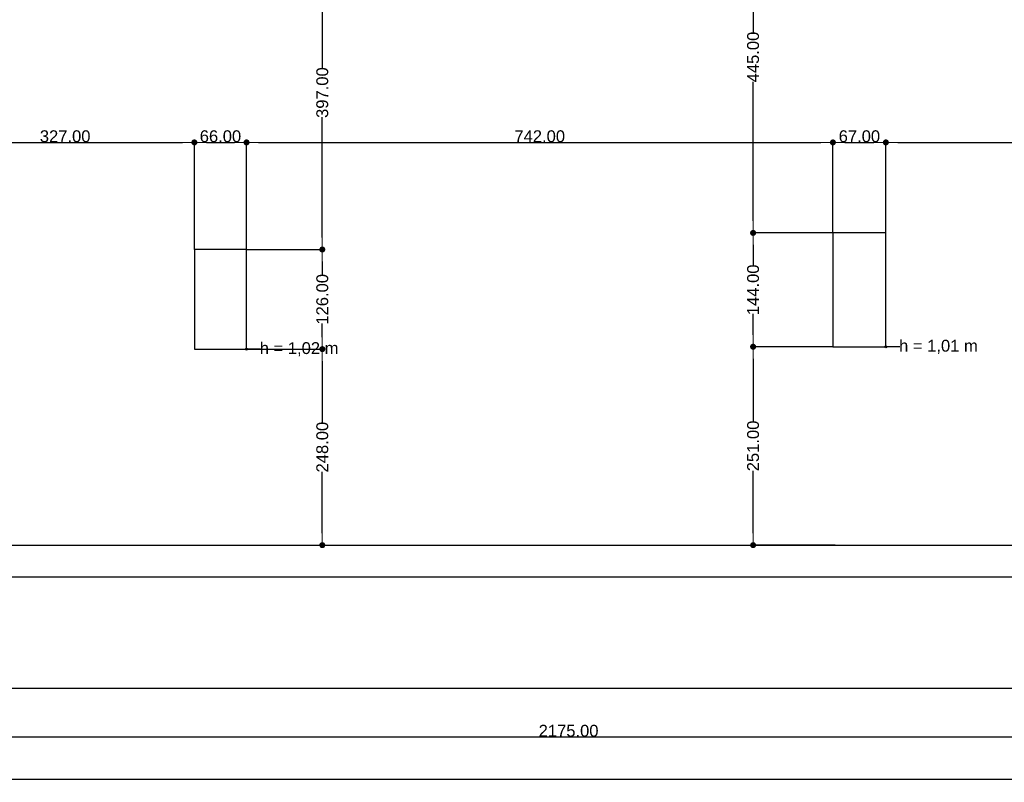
# Model space of a CAD drawing. Header units: millimetres. Extents: x -175445 to -20415, y -559200 to 231527.
# Tile 108 of 256: x -94265 to -81806, y -249072 to -239425. Entities that reach past the tile are written whole.
import ezdxf

# ---------------------------------------------------------------- set-up
doc = ezdxf.new("R2010")
doc.units = ezdxf.units.MM
doc.header["$MEASUREMENT"] = 0
doc.linetypes.add('Wipeout_Contour', pattern=[1000, 0, -1000])
for name, color, linetype in [('Linia', 7, 'Continuous'), ('Strop', 7, 'Continuous'), ('Słup', 7, 'Continuous'), ('Tekst', 7, 'Continuous'), ('Wymiary', 63, 'Continuous')]:
    doc.layers.add(name, color=color, linetype=linetype)
doc.styles.add('Arial', font='txt')
doc.styles.add('Times new roman', font='txt')
doc.dimstyles.new('GENERATED_STYLE__1', dxfattribs={"dimtxt": 150, "dimasz": 152, "dimexe": 0.18, "dimexo": 0, "dimgap": 0.09, "dimtad": 1, "dimtih": 1, "dimtoh": 1, "dimlfac": 0.1, "dimzin": 0, "dimdsep": 46, "dimtxsty": 'Arial', "dimblk": 'ARROWHEAD_11', "dimblk1": 'ARROWHEAD_11', "dimblk2": 'ARROWHEAD_11', "dimcen": 0.09, "dimclrd": 114, "dimclre": 114, "dimclrt": 114, "dimazin": 0, "dimtfac": 1, "dimtdec": 4, "dimtmove": 0, "dimatfit": 3, "dimfxl": 1, "dimtolj": 1, "dimtzin": 0, "dimarcsym": 0})
doc.dimstyles.new('GENERATED_STYLE__2', dxfattribs={"dimtxt": 150, "dimasz": 152, "dimexe": 0.18, "dimexo": 0, "dimgap": 0.09, "dimtad": 1, "dimlfac": 0.1, "dimzin": 0, "dimdsep": 46, "dimtxsty": 'Arial', "dimblk": 'ARROWHEAD_11', "dimblk1": 'ARROWHEAD_11', "dimblk2": 'ARROWHEAD_11', "dimcen": 0.09, "dimclrd": 114, "dimclre": 114, "dimclrt": 114, "dimazin": 0, "dimtfac": 1, "dimtdec": 4, "dimtmove": 0, "dimatfit": 3, "dimfxl": 1, "dimtolj": 1, "dimtzin": 0, "dimarcsym": 0})

# ---------------------------------------------------------------- blocks, each defined once
blk = doc.blocks.new('ARROWHEAD_11')
at = {"color": 0, "linetype": 'Continuous', "lineweight": 0}
blk.add_line((0, 0), (-1, 0), dxfattribs=at)
at = {"color": 0, "linetype": 'Continuous', "lineweight": 0, "const_width": 0.25, "flags": 128}
blk.add_lwpolyline([(-0.125, 0, 1), (0.125, 0, 1)], format="xyb", close=True, dxfattribs=at)
blk = doc.blocks.new('*D3994')
at = {"layer": 'Defpoints', "color": 0}
for p in [(-92055, -240977), (-95325, -241602), (-92055, -242332)]:
    blk.add_point(p, dxfattribs=at)
at = {"layer": 'Wymiary', "color": 114, "lineweight": -2}
for p, q in [((-95325, -241602), (-95325, -240977)), ((-95173, -240977), (-92207, -240977)), ((-92055, -242332), (-92055, -240977))]:
    blk.add_line(p, q, dxfattribs=at)
at = {"layer": 'Wymiary', "color": 114, "lineweight": -2, "xscale": 152, "yscale": 152, "zscale": 152, "rotation": 180}
blk.add_blockref('ARROWHEAD_11', (-95325, -240977), dxfattribs=at)
at = {"layer": 'Wymiary', "color": 114, "lineweight": -2, "xscale": 152, "yscale": 152, "zscale": 152}
blk.add_blockref('ARROWHEAD_11', (-92055, -240977), dxfattribs=at)
at = {"layer": 'Wymiary', "color": 114, "lineweight": 13, "insert": (-93690, -240900), "char_height": 150, "attachment_point": 5, "style": 'Arial'}
blk.add_mtext('\\A1;327.00', dxfattribs=at)
blk = doc.blocks.new('*D3995')
at = {"layer": 'Defpoints', "color": 0}
for p in [(-91395, -240977), (-92055, -242332), (-91395, -242332)]:
    blk.add_point(p, dxfattribs=at)
at = {"layer": 'Wymiary', "color": 114, "lineweight": -2}
for p, q in [((-92055, -242332), (-92055, -240977)), ((-91903, -240977), (-91547, -240977)), ((-91395, -242332), (-91395, -240977))]:
    blk.add_line(p, q, dxfattribs=at)
at = {"layer": 'Wymiary', "color": 114, "lineweight": -2, "xscale": 152, "yscale": 152, "zscale": 152, "rotation": 180}
blk.add_blockref('ARROWHEAD_11', (-92055, -240977), dxfattribs=at)
at = {"layer": 'Wymiary', "color": 114, "lineweight": -2, "xscale": 152, "yscale": 152, "zscale": 152}
blk.add_blockref('ARROWHEAD_11', (-91395, -240977), dxfattribs=at)
at = {"layer": 'Wymiary', "color": 114, "lineweight": 13, "insert": (-91725, -240900), "char_height": 150, "attachment_point": 5, "style": 'Arial'}
blk.add_mtext('\\A1;66.00', dxfattribs=at)
blk = doc.blocks.new('*D3996')
at = {"layer": 'Defpoints', "color": 0}
for p in [(-83975, -240977), (-83975, -242122), (-91395, -242332)]:
    blk.add_point(p, dxfattribs=at)
at = {"layer": 'Wymiary', "color": 114, "lineweight": -2}
for p, q in [((-91395, -242332), (-91395, -240977)), ((-91243, -240977), (-84127, -240977)), ((-83975, -242122), (-83975, -240977))]:
    blk.add_line(p, q, dxfattribs=at)
at = {"layer": 'Wymiary', "color": 114, "lineweight": -2, "xscale": 152, "yscale": 152, "zscale": 152, "rotation": 180}
blk.add_blockref('ARROWHEAD_11', (-91395, -240977), dxfattribs=at)
at = {"layer": 'Wymiary', "color": 114, "lineweight": -2, "xscale": 152, "yscale": 152, "zscale": 152}
blk.add_blockref('ARROWHEAD_11', (-83975, -240977), dxfattribs=at)
at = {"layer": 'Wymiary', "color": 114, "lineweight": 13, "insert": (-87685, -240900), "char_height": 150, "attachment_point": 5, "style": 'Arial'}
blk.add_mtext('\\A1;742.00', dxfattribs=at)
blk = doc.blocks.new('*D3997')
at = {"layer": 'Defpoints', "color": 0}
for p in [(-83305, -240977), (-83975, -242122), (-83305, -242122)]:
    blk.add_point(p, dxfattribs=at)
at = {"layer": 'Wymiary', "color": 114, "lineweight": -2}
for p, q in [((-83975, -242122), (-83975, -240977)), ((-83823, -240977), (-83457, -240977)), ((-83305, -242122), (-83305, -240977))]:
    blk.add_line(p, q, dxfattribs=at)
at = {"layer": 'Wymiary', "color": 114, "lineweight": -2, "xscale": 152, "yscale": 152, "zscale": 152, "rotation": 180}
blk.add_blockref('ARROWHEAD_11', (-83975, -240977), dxfattribs=at)
at = {"layer": 'Wymiary', "color": 114, "lineweight": -2, "xscale": 152, "yscale": 152, "zscale": 152}
blk.add_blockref('ARROWHEAD_11', (-83305, -240977), dxfattribs=at)
at = {"layer": 'Wymiary', "color": 114, "lineweight": 13, "insert": (-83640, -240900), "char_height": 150, "attachment_point": 5, "style": 'Arial'}
blk.add_mtext('\\A1;67.00', dxfattribs=at)
blk = doc.blocks.new('*D3998')
at = {"layer": 'Defpoints', "color": 0}
for p in [(-78065, -240977), (-78065, -241362), (-83305, -242122)]:
    blk.add_point(p, dxfattribs=at)
at = {"layer": 'Wymiary', "color": 114, "lineweight": -2}
for p, q in [((-83305, -242122), (-83305, -240977)), ((-83153, -240977), (-78217, -240977)), ((-78065, -241362), (-78065, -240977))]:
    blk.add_line(p, q, dxfattribs=at)
at = {"layer": 'Wymiary', "color": 114, "lineweight": -2, "xscale": 152, "yscale": 152, "zscale": 152, "rotation": 180}
blk.add_blockref('ARROWHEAD_11', (-83305, -240977), dxfattribs=at)
at = {"layer": 'Wymiary', "color": 114, "lineweight": -2, "xscale": 152, "yscale": 152, "zscale": 152}
blk.add_blockref('ARROWHEAD_11', (-78065, -240977), dxfattribs=at)
at = {"layer": 'Wymiary', "color": 114, "lineweight": 13, "insert": (-80685, -240900), "char_height": 150, "attachment_point": 5, "style": 'Arial'}
blk.add_mtext('\\A1;524.00', dxfattribs=at)
blk = doc.blocks.new('*D4056')
at = {"layer": 'Defpoints', "color": 0}
for p in [(-91395, -243592), (-90436, -243592), (-90491, -246072)]:
    blk.add_point(p, dxfattribs=at)
at = {"layer": 'Wymiary', "color": 114, "lineweight": -2}
for p, q in [((-91395, -243592), (-90436, -243592)), ((-90436, -243744), (-90436, -244520)), ((-90436, -245920), (-90436, -245145)), ((-90491, -246072), (-90436, -246072))]:
    blk.add_line(p, q, dxfattribs=at)
at = {"layer": 'Wymiary', "color": 114, "lineweight": -2, "xscale": 152, "yscale": 152, "zscale": 152}
for p, rotation in [((-90436, -243592), 90), ((-90436, -246072), 270)]:
    blk.add_blockref('ARROWHEAD_11', p, dxfattribs=dict(at, rotation=rotation))
at = {"layer": 'Wymiary', "color": 114, "lineweight": 13, "insert": (-90436, -244832), "char_height": 150, "attachment_point": 5, "rotation": 90, "style": 'Arial'}
blk.add_mtext('\\A1;248.00', dxfattribs=at)
blk = doc.blocks.new('*D4057')
at = {"layer": 'Defpoints', "color": 0}
for p in [(-91395, -242332), (-90436, -242332), (-91395, -243592)]:
    blk.add_point(p, dxfattribs=at)
at = {"layer": 'Wymiary', "color": 114, "lineweight": -2}
for p, q in [((-91395, -242332), (-90436, -242332)), ((-90436, -242484), (-90436, -242658)), ((-90436, -243440), (-90436, -243267)), ((-91395, -243592), (-90436, -243592))]:
    blk.add_line(p, q, dxfattribs=at)
at = {"layer": 'Wymiary', "color": 114, "lineweight": -2, "xscale": 152, "yscale": 152, "zscale": 152}
for p, rotation in [((-90436, -242332), 90), ((-90436, -243592), 270)]:
    blk.add_blockref('ARROWHEAD_11', p, dxfattribs=dict(at, rotation=rotation))
at = {"layer": 'Wymiary', "color": 114, "lineweight": 13, "insert": (-90436, -242962), "char_height": 150, "attachment_point": 5, "rotation": 90, "style": 'Arial'}
blk.add_mtext('\\A1;126.00', dxfattribs=at)
blk = doc.blocks.new('*D4058')
at = {"layer": 'Defpoints', "color": 0}
for p in [(-90775, -238362), (-90436, -238362), (-91395, -242332)]:
    blk.add_point(p, dxfattribs=at)
at = {"layer": 'Wymiary', "color": 114, "lineweight": -2}
for p, q in [((-90775, -238362), (-90436, -238362)), ((-90436, -238514), (-90436, -240036)), ((-90436, -242180), (-90436, -240659)), ((-91395, -242332), (-90436, -242332))]:
    blk.add_line(p, q, dxfattribs=at)
at = {"layer": 'Wymiary', "color": 114, "lineweight": -2, "xscale": 152, "yscale": 152, "zscale": 152}
for p, rotation in [((-90436, -238362), 90), ((-90436, -242332), 270)]:
    blk.add_blockref('ARROWHEAD_11', p, dxfattribs=dict(at, rotation=rotation))
at = {"layer": 'Wymiary', "color": 114, "lineweight": 13, "insert": (-90436, -240347), "char_height": 150, "attachment_point": 5, "rotation": 90, "style": 'Arial'}
blk.add_mtext('\\A1;397.00', dxfattribs=at)
blk = doc.blocks.new('*D4065')
at = {"layer": 'Defpoints', "color": 0}
for p in [(-84985, -243562), (-83975, -243562), (-83946, -246072)]:
    blk.add_point(p, dxfattribs=at)
at = {"layer": 'Wymiary', "color": 114, "lineweight": -2}
for p, q in [((-83975, -243562), (-84986, -243562)), ((-84985, -243714), (-84985, -244505)), ((-84985, -245920), (-84985, -245130)), ((-83946, -246072), (-84986, -246072))]:
    blk.add_line(p, q, dxfattribs=at)
at = {"layer": 'Wymiary', "color": 114, "lineweight": -2, "xscale": 152, "yscale": 152, "zscale": 152}
for p, rotation in [((-84985, -243562), 90), ((-84985, -246072), 270)]:
    blk.add_blockref('ARROWHEAD_11', p, dxfattribs=dict(at, rotation=rotation))
at = {"layer": 'Wymiary', "color": 114, "lineweight": 13, "insert": (-84985, -244817), "char_height": 150, "attachment_point": 5, "rotation": 90, "style": 'Arial'}
blk.add_mtext('\\A1;251.00', dxfattribs=at)
blk = doc.blocks.new('*D4066')
at = {"layer": 'Defpoints', "color": 0}
for p in [(-84985, -242122), (-83975, -242122), (-83975, -243562)]:
    blk.add_point(p, dxfattribs=at)
at = {"layer": 'Wymiary', "color": 114, "lineweight": -2}
for p, q in [((-83975, -242122), (-84986, -242122)), ((-84985, -242274), (-84985, -242538)), ((-84985, -243410), (-84985, -243147)), ((-83975, -243562), (-84986, -243562))]:
    blk.add_line(p, q, dxfattribs=at)
at = {"layer": 'Wymiary', "color": 114, "lineweight": -2, "xscale": 152, "yscale": 152, "zscale": 152}
for p, rotation in [((-84985, -242122), 90), ((-84985, -243562), 270)]:
    blk.add_blockref('ARROWHEAD_11', p, dxfattribs=dict(at, rotation=rotation))
at = {"layer": 'Wymiary', "color": 114, "lineweight": 13, "insert": (-84985, -242842), "char_height": 150, "attachment_point": 5, "rotation": 90, "style": 'Arial'}
blk.add_mtext('\\A1;144.00', dxfattribs=at)
blk = doc.blocks.new('*D4067')
at = {"layer": 'Defpoints', "color": 0}
for p in [(-84985, -237672), (-84445, -237672), (-83975, -242122)]:
    blk.add_point(p, dxfattribs=at)
at = {"layer": 'Wymiary', "color": 114, "lineweight": -2}
for p, q in [((-84445, -237672), (-84986, -237672)), ((-84985, -237824), (-84985, -239583)), ((-84985, -241970), (-84985, -240212)), ((-83975, -242122), (-84986, -242122))]:
    blk.add_line(p, q, dxfattribs=at)
at = {"layer": 'Wymiary', "color": 114, "lineweight": -2, "xscale": 152, "yscale": 152, "zscale": 152}
for p, rotation in [((-84985, -237672), 90), ((-84985, -242122), 270)]:
    blk.add_blockref('ARROWHEAD_11', p, dxfattribs=dict(at, rotation=rotation))
at = {"layer": 'Wymiary', "color": 114, "lineweight": 13, "insert": (-84985, -239897), "char_height": 150, "attachment_point": 5, "rotation": 90, "style": 'Arial'}
blk.add_mtext('\\A1;445.00', dxfattribs=at)
blk = doc.blocks.new('*D4086')
at = {"layer": 'Defpoints', "color": 0}
for p in [(-76445, -246472), (-98195, -247882), (-76445, -248497)]:
    blk.add_point(p, dxfattribs=at)
at = {"layer": 'Wymiary', "color": 114, "lineweight": -2}
for p, q in [((-76445, -246472), (-76445, -248497)), ((-98195, -247882), (-98195, -248497)), ((-98043, -248497), (-76597, -248497))]:
    blk.add_line(p, q, dxfattribs=at)
at = {"layer": 'Wymiary', "color": 114, "lineweight": -2, "xscale": 152, "yscale": 152, "zscale": 152, "rotation": 180}
blk.add_blockref('ARROWHEAD_11', (-98195, -248497), dxfattribs=at)
at = {"layer": 'Wymiary', "color": 114, "lineweight": -2, "xscale": 152, "yscale": 152, "zscale": 152}
blk.add_blockref('ARROWHEAD_11', (-76445, -248497), dxfattribs=at)
at = {"layer": 'Wymiary', "color": 114, "lineweight": 13, "insert": (-87320, -248421), "char_height": 150, "attachment_point": 5, "style": 'Arial'}
blk.add_mtext('\\A1;2175.00', dxfattribs=at)
blk = doc.blocks.new('*D4088')
at = {"layer": 'Defpoints', "color": 0}
for p in [(-76445, -246472), (-67137, -246472), (-98195, -247882)]:
    blk.add_point(p, dxfattribs=at)
at = {"layer": 'Wymiary', "color": 114, "lineweight": -2}
for p, q in [((-76445, -246472), (-67136, -246472)), ((-67137, -246624), (-67137, -246873)), ((-67137, -247730), (-67137, -247482)), ((-98195, -247882), (-67136, -247882))]:
    blk.add_line(p, q, dxfattribs=at)
at = {"layer": 'Wymiary', "color": 114, "lineweight": -2, "xscale": 152, "yscale": 152, "zscale": 152}
for p, rotation in [((-67137, -246472), 90), ((-67137, -247882), 270)]:
    blk.add_blockref('ARROWHEAD_11', p, dxfattribs=dict(at, rotation=rotation))
at = {"layer": 'Wymiary', "color": 114, "lineweight": 13, "insert": (-67137, -247177), "char_height": 150, "attachment_point": 5, "rotation": 90, "style": 'Arial'}
blk.add_mtext('\\A1;141.00', dxfattribs=at)
blk = doc.blocks.new('*D4094')
at = {"layer": 'Defpoints', "color": 0}
for p in [(-156154, -232008), (-69175, -241777), (-69175, -249034)]:
    blk.add_point(p, dxfattribs=at)
at = {"layer": 'Wymiary', "color": 114, "lineweight": -2}
for p, q in [((-156154, -232008), (-156154, -249034)), ((-69175, -241777), (-69175, -249034)), ((-156002, -249034), (-69327, -249034))]:
    blk.add_line(p, q, dxfattribs=at)
at = {"layer": 'Wymiary', "color": 114, "lineweight": -2, "xscale": 152, "yscale": 152, "zscale": 152, "rotation": 180}
blk.add_blockref('ARROWHEAD_11', (-156154, -249034), dxfattribs=at)
at = {"layer": 'Wymiary', "color": 114, "lineweight": -2, "xscale": 152, "yscale": 152, "zscale": 152}
blk.add_blockref('ARROWHEAD_11', (-69175, -249034), dxfattribs=at)
at = {"layer": 'Wymiary', "color": 114, "lineweight": 13, "insert": (-112665, -248957), "char_height": 150, "attachment_point": 5, "style": 'Arial'}
blk.add_mtext('\\A1;8697', dxfattribs=at)

msp = doc.modelspace()

# ---------------------------------------------------------------- linework, layer by layer
at = {"layer": 'Strop', "flags": 128}
for points in [[(-141925.477, -247882.5), (-98195.477, -247882.5), (-98195.477, -246475.703), (-98195.477, -246472.5), (-82945.477, -246472.5), (-76445.477, -246472.5), (-76445.477, -241776.539), (-69175.477, -241776.539), (-69175.477, -240686.539), (-69175.477, -238666.539), (-69175.477, -238082.573, 0.032078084), (-83740.973, -229648.581, 0.000522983), (-83970.746, -229540.292, 0.001988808), (-84846.585, -229132.886, 0.03139835), (-98815.362, -223819.574, 0.034912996), (-116630.822, -219636.298)], [(-141925.477, -247882.5), (-98195.477, -247882.5), (-98195.477, -246475.703), (-98195.477, -246472.5), (-82945.477, -246472.5), (-76445.477, -246472.5), (-76445.477, -241776.539), (-69175.477, -241776.539), (-69175.477, -240686.539), (-69175.477, -238666.539), (-69175.477, -238082.573, 0.032078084), (-83740.973, -229648.581, 0.000522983), (-83970.746, -229540.292, 0.001988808), (-84846.585, -229132.886, 0.03139835), (-98815.362, -223819.574, 0.034912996), (-116630.822, -219636.298)], [(-141925.477, -247482.5), (-98595.477, -247482.5), (-98595.477, -246475.703), (-98595.477, -246072.5), (-82945.477, -246072.5), (-76845.477, -246072.5), (-76845.477, -241376.539), (-69575.477, -241376.539), (-69575.477, -240686.539), (-69575.477, -238666.539), (-69575.477, -238296.6, 0.031662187), (-83915.361, -230008.586, 0.000515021), (-84140.893, -229902.301, 0.001986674), (-85012.909, -229496.669, 0.031396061), (-98933.785, -224201.642, 0.035678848), (-117090.059, -219967.643)]]:
    msp.add_lwpolyline(points, format="xyb", dxfattribs=at)

# ---------------------------------------------------------------- texts
at = {"layer": 'Tekst', "char_height": 150, "attachment_point": 2, "style": 'Times new roman'}
for s, insert in [('\\A1;{\\fArial|b0|i0|c0|p38;h = 1,02 m}', (-90729.772, -243504.2)), ('\\A1;{\\fArial|b0|i0|c0|p38;h = 1,01 m}', (-82639.753, -243474.2))]:
    msp.add_mtext(s, dxfattribs=dict(at, insert=insert))

# ---------------------------------------------------------------- dimensions: what is measured, and where the dimension line sits
at = {"layer": 'Wymiary', "color": 114, "lineweight": 13}
dim = msp.add_linear_dim(base=(-67136.634, -246472.5), p1=(-98195.477, -247882.5), p2=(-76445.477, -246472.5), angle=90, dimstyle='GENERATED_STYLE__2', dxfattribs=at)
dim.commit()
dim.dimension.update_dxf_attribs({"geometry": '*D4088', "text_midpoint": (-67136.634, -247177.5), "dimtype": 160, "text_rotation": 90})
dim = msp.add_linear_dim(base=(-76445.477, -248497.217), p1=(-98195.477, -247882.5), p2=(-76445.477, -246472.5), dimstyle='GENERATED_STYLE__1', dxfattribs=at)
dim.commit()
dim.dimension.update_dxf_attribs({"geometry": '*D4086', "text_midpoint": (-87320.477, -248497.217), "dimtype": 160})

# ---------------------------------------------------------------- next in the draw order: wipeouts: each hides what was drawn before it
at = {"color": 254, "linetype": 'Wipeout_Contour', "lineweight": 0, "ltscale": 337220.353035}
msp.add_wipeout([(-83975.477, -243562.5), (-83305.477, -243562.5), (-83305.477, -242122.5), (-83975.477, -242122.5)], dxfattribs=at).dxf.layer = 'Słup'
at = {"color": 254, "linetype": 'Wipeout_Contour', "lineweight": 0, "ltscale": 368638.604869}
msp.add_wipeout([(-92055.496, -243592.5), (-91395.496, -243592.5), (-91395.496, -242332.5), (-92055.496, -242332.5)], dxfattribs=at).dxf.layer = 'Słup'

# ---------------------------------------------------------------- next in the draw order: hatches: boundary and pattern name
at = {"layer": 'Linia', "linetype": 'Continuous'}
for points in [[(-83292.977, -243562.5), (-83293.928, -243557.716), (-83296.638, -243553.661), (-83300.693, -243550.951), (-83305.477, -243550), (-83310.26, -243550.951), (-83314.315, -243553.661), (-83317.025, -243557.716), (-83317.977, -243562.5), (-83317.025, -243567.283), (-83314.315, -243571.339), (-83310.26, -243574.048), (-83305.477, -243575), (-83300.693, -243574.048), (-83296.638, -243571.339), (-83293.928, -243567.283)], [(-91382.996, -243592.5), (-91383.947, -243587.716), (-91386.657, -243583.661), (-91390.712, -243580.951), (-91395.496, -243580), (-91400.28, -243580.951), (-91404.335, -243583.661), (-91407.044, -243587.716), (-91407.996, -243592.5), (-91407.044, -243597.283), (-91404.335, -243601.339), (-91400.28, -243604.048), (-91395.496, -243605), (-91390.712, -243604.048), (-91386.657, -243601.339), (-91383.947, -243597.283)]]:
    msp.add_hatch(color=256, dxfattribs=at).paths.add_polyline_path(points)

# ---------------------------------------------------------------- next in the draw order: linework, layer by layer
at = {"layer": 'Linia'}
for p, q in [((-83128.668, -243562.5), (-83292.977, -243562.5)), ((-91218.687, -243592.5), (-91382.996, -243592.5))]:
    msp.add_line(p, q, dxfattribs=at)
for centre in [(-83305.477, -243562.5), (-91395.496, -243592.5)]:
    msp.add_circle(centre, 12.5, dxfattribs=at)
at = {"layer": 'Słup'}
for p, q in [((-83305.477, -242122.5), (-83975.477, -242122.5)), ((-83975.477, -242122.5), (-83975.477, -243562.5)), ((-83305.477, -243562.5), (-83305.477, -242122.5)), ((-91395.496, -242332.5), (-92055.496, -242332.5)), ((-92055.496, -242332.5), (-92055.496, -243592.5)), ((-91395.496, -243592.5), (-91395.496, -242332.5)), ((-83975.477, -243562.5), (-83305.477, -243562.5)), ((-92055.496, -243592.5), (-91395.496, -243592.5))]:
    msp.add_line(p, q, dxfattribs=at)

# ---------------------------------------------------------------- next in the draw order: dimensions: what is measured, and where the dimension line sits
at = {"layer": 'Wymiary', "color": 114, "lineweight": 13}
dim = msp.add_linear_dim(base=(-69175.477, -249034.024), p1=(-156154.021, -232007.681), p2=(-69175.477, -241776.539), text='8697', dimstyle='GENERATED_STYLE__1', dxfattribs=at)
dim.commit()
dim.dimension.update_dxf_attribs({"geometry": '*D4094', "text_midpoint": (-112664.749, -249034.024), "dimtype": 160})
for base, p1, p2, picture, middle in [((-84985.377, -237672.5), (-83975.477, -242122.5), (-84445.496, -237672.5), '*D4067', (-84985.377, -239897.5)), ((-90436.365, -238362.5), (-91395.496, -242332.5), (-90775.476, -238362.5), '*D4058', (-90436.365, -240347.5)), ((-84985.377, -242122.5), (-83975.477, -243562.5), (-83975.477, -242122.5), '*D4066', (-84985.377, -242842.5)), ((-90436.365, -242332.5), (-91395.496, -243592.5), (-91395.496, -242332.5), '*D4057', (-90436.365, -242962.5)), ((-90436.365, -243592.5), (-90491.235, -246072.5), (-91395.496, -243592.5), '*D4056', (-90436.365, -244832.5)), ((-84985.377, -243562.5), (-83945.98, -246072.5), (-83975.477, -243562.5), '*D4065', (-84985.377, -244817.5))]:
    dim = msp.add_linear_dim(base=base, p1=p1, p2=p2, angle=90, dimstyle='GENERATED_STYLE__2', dxfattribs=at)
    dim.commit()
    dim.dimension.update_dxf_attribs({"geometry": picture, "text_midpoint": middle, "dimtype": 160, "text_rotation": 90})
for base, p1, p2, picture, middle in [((-92055.496, -240976.793), (-95325.496, -241602.5), (-92055.496, -242332.5), '*D3994', (-93690.496, -240976.793)), ((-91395.496, -240976.793), (-92055.496, -242332.5), (-91395.496, -242332.5), '*D3995', (-91725.496, -240976.793)), ((-83975.477, -240976.793), (-91395.496, -242332.5), (-83975.477, -242122.5), '*D3996', (-87685.486, -240976.793)), ((-83305.477, -240976.793), (-83975.477, -242122.5), (-83305.477, -242122.5), '*D3997', (-83640.477, -240976.793)), ((-78065.496, -240976.793), (-83305.477, -242122.5), (-78065.496, -241362.5), '*D3998', (-80685.486, -240976.793))]:
    dim = msp.add_linear_dim(base=base, p1=p1, p2=p2, dimstyle='GENERATED_STYLE__1', dxfattribs=at)
    dim.commit()
    dim.dimension.update_dxf_attribs({"geometry": picture, "text_midpoint": middle, "dimtype": 160})

doc.saveas('drawing.dxf')
